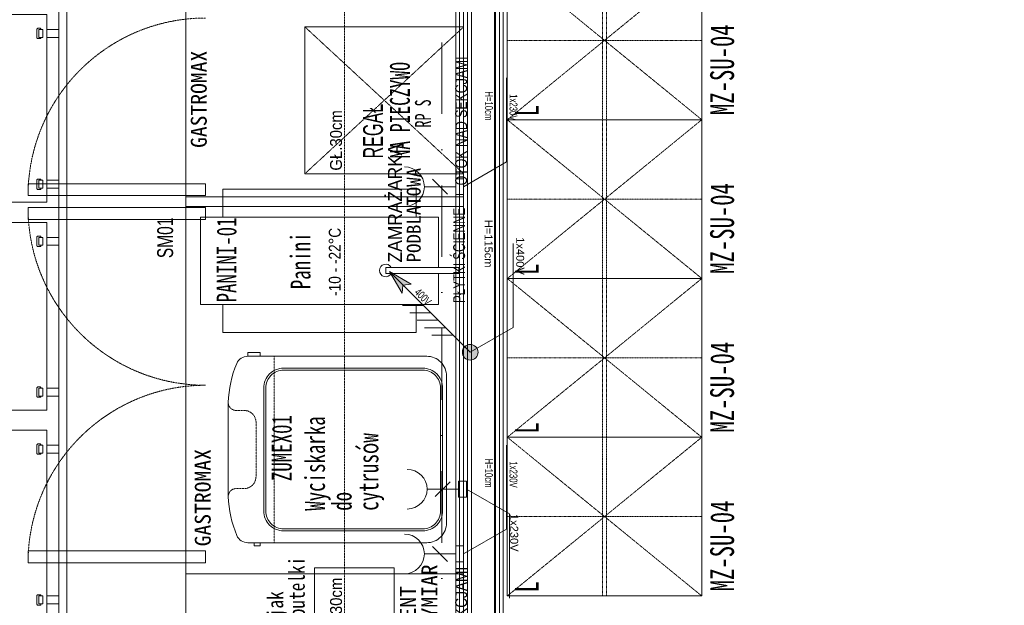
# Model space of a CAD drawing. Header units: centimetres. Extents: x -9388 to 91680, y -1419244 to 50347.
# Tile 30 of 183: x 10910 to 13391, y -704479 to -703004. Entities that reach past the tile are written whole.
import ezdxf
from ezdxf.enums import TextEntityAlignment as Align

# ---------------------------------------------------------------- set-up
doc = ezdxf.new("R2010")
doc.units = ezdxf.units.CM
for name, pattern in [('DASHED', [0.75, 0.5, -0.25]), ('DASHED2', [0.375, 0.25, -0.125]), ('HIDDEN2', [0.1875, 0.125, -0.0625]), ('Kropki i Kreski', [360, 180, -90, 0, -90])]:
    doc.linetypes.add(name, pattern=pattern)
for name, color, linetype in [('! Strefy Powierzchnie', 7, 'Continuous'), ('Osie', 7, 'Continuous'), ('Wnętrze - umeblowanie', 7, 'Continuous')]:
    doc.layers.add(name, color=color, linetype=linetype)
for name, color, linetype, lineweight in [('Kształty_Nr_pióra__101', 7, 'Continuous', 5), ('MEBLE PKN_Nr_pióra__101', 7, 'Continuous', 5), ('Osie_Nr_pióra__1', 7, 'Continuous', 13), ('Osie_Nr_pióra__4', 7, 'Continuous', 13), ('Q_podkład', 8, 'Continuous', 9), ('Strefy_Nr_pióra__1', 7, 'Continuous', 13), ('Strefy_Nr_pióra__150', 7, 'Continuous', 25), ('Wnętrze - umeblowanie_Nr_pióra__1', 7, 'Continuous', 13), ('Wnętrze - umeblowanie_Nr_pióra__101', 7, 'Continuous', 5), ('Wnętrze - umeblowanie_Nr_pióra__7', 7, 'Continuous', 13), ('Wnętrze - umeblowanie_Nr_pióra__94', 7, 'Continuous', 13), ('Ściany wewnętrzne_Nr_pióra__1', 7, 'Continuous', 13), ('Ściany wewnętrzne_Nr_pióra__41', 7, 'Continuous', 15)]:
    doc.layers.add(name, color=color, linetype=linetype, lineweight=lineweight)
doc.layers.add('Strefy_Nr_pióra__201', color=7, linetype='Continuous', lineweight=5, true_color=0x595959)
doc.layers.add('Wnętrze - umeblowanie_Nr_pióra__201', color=7, linetype='Continuous', lineweight=5, true_color=0x595959)
doc.styles.add('GENERATED_STYLE_2', font='arial.ttf')
doc.styles.add('GENERATED_STYLE_3', font='calibri.ttf')
doc.styles.add('GENERATED_STYLE_4', font='ARIALN.TTF')
doc.linetypes.add('Zygzak MAŁY', pattern='A,0,[1,PAB.01_RZUT PRZYZIEMIA1.Shx,S=0.873016,R=0,X=0,Y=-0.0275],-110,0', length=110)

# ---------------------------------------------------------------- blocks, each defined once
blk = doc.blocks.new('Standardowy znacznik siatki_6')
at = {"layer": 'Osie_Nr_pióra__4', "linetype": 'Kropki i Kreski'}
blk.add_line((1000, 0), (12138.2, 0), dxfattribs=at)
at = {"layer": 'Osie_Nr_pióra__1', "style": 'GENERATED_STYLE_3'}
for tag, p in [('AC_MarkerText_1_0', (-125, 4.9)), ('AC_MarkerText_1_1', (13263.2, 4.9))]:
    blk.add_attdef(tag, text='', height=100, rotation=270, dxfattribs=at).set_placement(p, align=Align.MIDDLE_CENTER)
blk = doc.blocks.new('Szafki 19')
at = {"layer": 'Wnętrze - umeblowanie_Nr_pióra__101', "color": 8, "linetype": 'Continuous'}
for p, q in [((400, 490), (0, 490)), ((0, 490), (0, 0)), ((400, 0), (400, 490)), ((800, 490), (400, 490)), ((400, 490), (400, 0)), ((800, 0), (800, 490)), ((1200, 490), (800, 490)), ((800, 490), (800, 0)), ((1200, 0), (1200, 490)), ((0, 0), (400, 0)), ((400, 0), (800, 0)), ((800, 0), (1200, 0))]:
    blk.add_line(p, q, dxfattribs=at)
blk = doc.blocks.new('PAB.01_RZUT PRZYZIEMIA')
at = {"layer": 'Strefy_Nr_pióra__1', "linetype": 'Continuous'}
for points in [[(41841.8, -703637.8), (41876.2, -703672.3), (41897, -703670.2)], [(41874.1, -703693), (41876.2, -703672.3), (41841.8, -703637.8)], [(41841.8, -703637.8), (41876.2, -703672.3), (41897, -703670.2)], [(41874.1, -703693), (41876.2, -703672.3), (41841.8, -703637.8)], [(42045.6, -703821.8, 1), (42045.6, -703861.4, 1)], [(42045.6, -703821.8, 1), (42045.6, -703861.4, 1)]]:
    blk.add_hatch(color=8, dxfattribs=at).paths.add_polyline_path(points)
at = {"layer": '! Strefy Powierzchnie', "color": 8, "linetype": 'Continuous', "lineweight": 0, "flags": 128}
for points in [[(35639, -701738.6), (35639, -707859.3), (41389, -707859.3), (41389, -708139.3), (42019, -708139.3), (42019, -701822.8), (41149, -701822.8), (41149, -701738.6)], [(42129, -701812.8), (42129, -704504.2), (45584, -704504.2), (45584, -701812.8)]]:
    blk.add_lwpolyline(points, close=True, dxfattribs=at)
at = {"layer": 'Kształty_Nr_pióra__101', "color": 8, "linetype": 'HIDDEN2'}
for p, q in [((42379.1, -702055.7), (42379.1, -703255.7)), ((42389.1, -702055.7), (42389.1, -703255.7)), ((42139.1, -703255.7), (42629.1, -702855.7)), ((42629.1, -703255.7), (42139.1, -702855.7)), ((42629.3, -703055.7), (42138.8, -703055.7)), ((42139.1, -703655.7), (42629.1, -703255.7)), ((42629.1, -703655.7), (42139.1, -703255.7)), ((42379.1, -703255.7), (42379.1, -704455.7)), ((42389.1, -703255.7), (42389.1, -704455.7)), ((42629.3, -703455.7), (42138.8, -703455.7)), ((42629.1, -704055.7), (42139.1, -703655.7)), ((42139.1, -704055.7), (42629.1, -703655.7)), ((42629.3, -703855.7), (42138.8, -703855.7)), ((42139.1, -704455.7), (42629.1, -704055.7)), ((42629.1, -704455.7), (42139.1, -704055.7)), ((42629.3, -704255.7), (42138.8, -704255.7))]:
    blk.add_line(p, q, dxfattribs=at)
at = {"layer": 'MEBLE PKN_Nr_pióra__101', "color": 8, "linetype": 'DASHED2'}
for p, q in [((42029, -703391.7), (41629, -703021.7)), ((42029, -703021.7), (41629, -703391.7)), ((42029, -703391.7), (41629, -703021.7)), ((42029, -703021.7), (41629, -703391.7))]:
    blk.add_line(p, q, dxfattribs=at)
at = {"layer": 'MEBLE PKN_Nr_pióra__101', "color": 8, "linetype": 'Continuous'}
for p, q in [((41329, -703491.9), (41329, -703355.9)), ((41329, -703491.9), (41329, -703355.9)), ((41950.8, -703405.6), (41988.3, -703443.1)), ((41950.8, -703405.6), (41988.3, -703443.1)), ((41329, -703423.9), (41328.5, -703423.9)), ((41329, -703423.9), (41328.5, -703423.9)), ((42009, -703424.4), (41930, -703424.4)), ((42009, -703424.4), (41930, -703424.4)), ((42045.6, -703841.6), (41841.8, -703637.8)), ((41841.8, -703637.8), (41897, -703670.2)), ((41841.8, -703637.8), (41874.1, -703693)), ((42045.6, -703841.6), (41841.8, -703637.8)), ((41841.8, -703637.8), (41897, -703670.2)), ((41841.8, -703637.8), (41874.1, -703693)), ((41874.1, -703693), (41876.2, -703672.3)), ((41874.1, -703693), (41876.2, -703672.3)), ((41897, -703670.2), (41876.2, -703672.3)), ((41897, -703670.2), (41876.2, -703672.3)), ((41874.7, -703723.8), (41927.8, -703723.8)), ((41874.7, -703723.8), (41927.8, -703723.8)), ((41893.4, -703742.4), (41946.4, -703742.4)), ((41893.4, -703742.4), (41946.4, -703742.4)), ((41912, -703761.1), (41965, -703761.1)), ((41912, -703761.1), (41965, -703761.1)), ((41930.6, -703779.7), (41983.7, -703779.7)), ((41930.6, -703779.7), (41983.7, -703779.7)), ((41949.3, -703798.3), (42002.3, -703798.3)), ((41949.3, -703798.3), (42002.3, -703798.3)), ((41329, -704074.8), (41328.5, -704074.8)), ((41329, -704074.8), (41328.5, -704074.8)), ((41957.6, -704205.3), (41995.1, -704167.8)), ((41957.6, -704205.3), (41995.1, -704167.8)), ((42015.9, -704186.6), (41936.9, -704186.6)), ((42015.9, -704186.6), (41936.9, -704186.6)), ((42009, -704349.7), (41930, -704349.7)), ((42009, -704349.7), (41930, -704349.7)), ((41950.8, -704331), (41988.3, -704368.5)), ((41950.8, -704331), (41988.3, -704368.5)), ((41329, -704399.7), (41328.5, -704399.7)), ((41329, -704399.7), (41328.5, -704399.7)), ((41379, -704399.7), (41530.6, -704399.7)), ((41379, -704399.7), (41530.6, -704399.7))]:
    blk.add_line(p, q, dxfattribs=at)
at = {"layer": 'MEBLE PKN_Nr_pióra__101', "color": 8, "linetype": 'DASHED'}
blk.add_line((41552, -703851.6), (41552, -704321.6), dxfattribs=at)
blk.add_line((41552, -703851.6), (41552, -704321.6), dxfattribs=at)
at = {"layer": 'MEBLE PKN_Nr_pióra__101', "color": 8, "linetype": 'DASHED', "flags": 128}
blk.add_lwpolyline([(42029, -701829.7), (42029, -705169.7), (41729, -705169.7), (41729, -701829.7)], close=True, dxfattribs=at)
blk.add_lwpolyline([(42029, -701829.7), (42029, -705169.7), (41729, -705169.7), (41729, -701829.7)], close=True, dxfattribs=at)
at = {"layer": 'MEBLE PKN_Nr_pióra__101', "color": 8, "linetype": 'Continuous', "flags": 128}
for points in [[(42029, -705169.7), (42029, -701829.7), (42009, -701829.7), (42009, -705169.7)], [(42029, -705169.7), (42029, -701829.7), (42009, -701829.7), (42009, -705169.7)], [(41029, -704610.8), (41029, -701849.2), (41009, -701849.2), (41009, -704610.8)], [(41029, -704610.8), (41029, -701849.2), (41009, -701849.2), (41009, -704610.8)], [(42029, -702524.4), (42029, -703474.4), (41329, -703474.4), (41329, -702524.4)], [(42029, -702524.4), (42029, -703474.4), (41329, -703474.4), (41329, -702524.4)], [(40979, -702990.4), (40979, -703463.3), (40298.8, -703463.3), (40298.8, -702990.4)], [(40979, -702990.4), (40979, -703463.3), (40298.8, -703463.3), (40298.8, -702990.4)], [(40979, -703048.2), (40979, -703028.2), (41009, -703028.2), (41009, -703048.2)], [(40979, -703048.2), (40979, -703028.2), (41009, -703028.2), (41009, -703048.2)], [(42029, -703021.7), (42029, -703391.7), (41629, -703391.7), (41629, -703021.7)], [(42029, -703021.7), (42029, -703391.7), (41629, -703391.7), (41629, -703021.7)], [(40979, -703428.2), (40979, -703408.2), (41009, -703408.2), (41009, -703428.2)], [(40979, -703428.2), (40979, -703408.2), (41009, -703408.2), (41009, -703428.2)], [(42009, -703404.4), (42029, -703404.4), (42029, -703444.4), (42009, -703444.4)], [(42009, -703404.4), (42029, -703404.4), (42029, -703444.4), (42009, -703444.4)], [(40931.5, -703416.9), (41379, -703416.9), (41379, -703446.9), (40931.5, -703446.9)], [(40931.5, -703416.9), (41379, -703416.9), (41379, -703446.9), (40931.5, -703446.9)], [(42029, -703449.7), (42029, -704399.7), (41329, -704399.7), (41329, -703449.7)], [(42029, -703449.7), (42029, -704399.7), (41329, -704399.7), (41329, -703449.7)], [(40931.5, -703507.2), (41379, -703507.2), (41379, -703477.2), (40931.5, -703477.2)], [(40931.5, -703507.2), (41379, -703507.2), (41379, -703477.2), (40931.5, -703477.2)], [(40979, -703514.2), (40979, -703987.1), (40298.8, -703987.1), (40298.8, -703514.2)], [(40979, -703572), (40979, -703552), (41009, -703552), (41009, -703572)], [(40979, -703572), (40979, -703552), (41009, -703552), (41009, -703572)], [(42016.5, -703627.6), (42016.5, -703643.3), (41832.6, -703643.3), (41832.6, -703627.6)], [(42016.5, -703627.6), (42016.5, -703643.3), (41832.6, -703643.3), (41832.6, -703627.6)], [(41485.2, -703851.6), (41485.2, -703842), (41516.2, -703842), (41516.2, -703851.6)], [(41485.2, -703851.6), (41485.2, -703842), (41516.2, -703842), (41516.2, -703851.6)], [(40979, -703952), (40979, -703932), (41009, -703932), (41009, -703952)], [(40979, -703952), (40979, -703932), (41009, -703932), (41009, -703952)], [(40979, -704037.9), (40979, -704510.8), (40298.8, -704510.8), (40298.8, -704037.9)], [(40979, -704037.9), (40979, -704510.8), (40298.8, -704510.8), (40298.8, -704037.9)], [(40979, -704095.7), (40979, -704075.7), (41009, -704075.7), (41009, -704095.7)], [(40979, -704095.7), (40979, -704075.7), (41009, -704075.7), (41009, -704095.7)], [(42015.9, -704206.6), (42035.9, -704206.6), (42035.9, -704166.6), (42015.9, -704166.6)], [(42015.9, -704206.6), (42035.9, -704206.6), (42035.9, -704166.6), (42015.9, -704166.6)], [(41501.5, -704321.6), (41501.5, -704329), (41516.2, -704329), (41516.2, -704321.6)], [(41501.5, -704321.6), (41501.5, -704329), (41516.2, -704329), (41516.2, -704321.6)], [(40931.5, -704342.2), (41379, -704342.2), (41379, -704372.2), (40931.5, -704372.2)], [(40931.5, -704342.2), (41379, -704342.2), (41379, -704372.2), (40931.5, -704372.2)], [(42009, -704329.7), (42029, -704329.7), (42029, -704369.7), (42009, -704369.7)], [(42009, -704329.7), (42029, -704329.7), (42029, -704369.7), (42009, -704369.7)], [(42029, -704399.7), (42029, -705169.7), (41329, -705169.7), (41329, -704399.7)], [(42029, -704399.7), (42029, -705169.7), (41329, -705169.7), (41329, -704399.7)], [(41653.6, -704384.6), (41653.6, -704574.6), (41853.6, -704574.6), (41853.6, -704384.6)], [(41653.6, -704384.6), (41653.6, -704574.6), (41853.6, -704574.6), (41853.6, -704384.6)], [(40979, -704475.7), (40979, -704455.7), (41009, -704455.7), (41009, -704475.7)], [(40979, -704475.7), (40979, -704455.7), (41009, -704455.7), (41009, -704475.7)]]:
    blk.add_lwpolyline(points, close=True, dxfattribs=at)
at = {"layer": 'MEBLE PKN_Nr_pióra__101', "color": 8, "linetype": 'DASHED', "flags": 128}
blk.add_lwpolyline([(42019, -705169.7), (42019, -701829.7)], dxfattribs=at)
blk.add_lwpolyline([(42019, -705169.7), (42019, -701829.7)], dxfattribs=at)
at = {"layer": 'MEBLE PKN_Nr_pióra__101', "color": 8, "linetype": 'Continuous', "flags": 128}
for points in [[(40964, -703048.2), (40964, -703049.2, -0.414214), (40962, -703051.2), (40956, -703051.2, -0.414214), (40954, -703049.2), (40954, -703027.2, -0.414214), (40956, -703025.2), (40962, -703025.2, -0.414214), (40964, -703027.2), (40964, -703028.2)], [(40964, -703048.2), (40964, -703049.2, -0.414214), (40962, -703051.2), (40956, -703051.2, -0.414214), (40954, -703049.2), (40954, -703027.2, -0.414214), (40956, -703025.2), (40962, -703025.2, -0.414214), (40964, -703027.2), (40964, -703028.2)], [(40964, -703408.2), (40964, -703407.2, 0.414214), (40962, -703405.2), (40956, -703405.2, 0.414214), (40954, -703407.2), (40954, -703429.2, 0.414214), (40956, -703431.2), (40962, -703431.2, 0.414214), (40964, -703429.2), (40964, -703428.2)], [(40964, -703408.2), (40964, -703407.2, 0.414214), (40962, -703405.2), (40956, -703405.2, 0.414214), (40954, -703407.2), (40954, -703429.2, 0.414214), (40956, -703431.2), (40962, -703431.2, 0.414214), (40964, -703429.2), (40964, -703428.2)], [(40964, -703572), (40964, -703573, -0.414214), (40962, -703575), (40956, -703575, -0.414214), (40954, -703573), (40954, -703551, -0.414214), (40956, -703549), (40962, -703549, -0.414214), (40964, -703551), (40964, -703552)], [(40964, -703572), (40964, -703573, -0.414214), (40962, -703575), (40956, -703575, -0.414214), (40954, -703573), (40954, -703551, -0.414214), (40956, -703549), (40962, -703549, -0.414214), (40964, -703551), (40964, -703552)], [(40964, -703932), (40964, -703931, 0.414214), (40962, -703929), (40956, -703929, 0.414214), (40954, -703931), (40954, -703953, 0.414214), (40956, -703955), (40962, -703955, 0.414214), (40964, -703953), (40964, -703952)], [(40964, -703932), (40964, -703931, 0.414214), (40962, -703929), (40956, -703929, 0.414214), (40954, -703931), (40954, -703953, 0.414214), (40956, -703955), (40962, -703955, 0.414214), (40964, -703953), (40964, -703952)], [(40964, -704095.7), (40964, -704096.7, -0.414214), (40962, -704098.7), (40956, -704098.7, -0.414214), (40954, -704096.7), (40954, -704074.7, -0.414214), (40956, -704072.7), (40962, -704072.7, -0.414214), (40964, -704074.7), (40964, -704075.7)], [(40964, -704095.7), (40964, -704096.7, -0.414214), (40962, -704098.7), (40956, -704098.7, -0.414214), (40954, -704096.7), (40954, -704074.7, -0.414214), (40956, -704072.7), (40962, -704072.7, -0.414214), (40964, -704074.7), (40964, -704075.7)], [(40964, -704455.7), (40964, -704454.7, 0.414214), (40962, -704452.7), (40956, -704452.7, 0.414214), (40954, -704454.7), (40954, -704476.7, 0.414214), (40956, -704478.7), (40962, -704478.7, 0.414214), (40964, -704476.7), (40964, -704475.7)], [(40964, -704455.7), (40964, -704454.7, 0.414214), (40962, -704452.7), (40956, -704452.7, 0.414214), (40954, -704454.7), (40954, -704476.7, 0.414214), (40956, -704478.7), (40962, -704478.7, 0.414214), (40964, -704476.7), (40964, -704475.7)]]:
    blk.add_lwpolyline(points, format="xyb", dxfattribs=at)
for points in [[(40969, -703028.2), (40959, -703028.2)], [(40959, -703028.2), (40959, -703048.2)], [(40969, -703028.2), (40959, -703028.2)], [(40959, -703028.2), (40959, -703048.2)], [(40969, -703028.2), (40969, -703048.2)], [(40969, -703028.2), (40969, -703048.2)], [(40969, -703048.2), (40959, -703048.2)], [(40969, -703048.2), (40959, -703048.2)], [(42029, -703424.4), (42137.3, -703361.9), (42137.3, -703150.2)], [(42029, -703424.4), (42137.3, -703361.9), (42137.3, -703150.2)], [(40959, -703428.2), (40959, -703408.2)], [(40969, -703408.2), (40959, -703408.2)], [(40969, -703408.2), (40959, -703408.2)], [(40959, -703428.2), (40959, -703408.2)], [(40969, -703428.2), (40969, -703408.2)], [(40969, -703428.2), (40969, -703408.2)], [(40969, -703428.2), (40959, -703428.2)], [(40969, -703428.2), (40959, -703428.2)], [(41422.1, -703501.1), (41422.1, -703430.6), (41909.1, -703430.6)], [(41422.1, -703501.1), (41422.1, -703430.6), (41909.1, -703430.6)], [(41909.1, -703430.6), (41909.1, -703501.1)], [(41909.1, -703430.6), (41909.1, -703501.1)], [(41965.6, -703501.1), (41365.6, -703501.1), (41365.6, -703721.1), (41965.6, -703721.1), (41965.6, -703643.3)], [(41965.6, -703501.1), (41365.6, -703501.1), (41365.6, -703721.1), (41965.6, -703721.1), (41965.6, -703643.3)], [(41965.6, -703627.6), (41965.6, -703501.1)], [(41965.6, -703627.6), (41965.6, -703501.1)], [(40969, -703552), (40959, -703552)], [(40959, -703552), (40959, -703572)], [(40969, -703552), (40959, -703552)], [(40959, -703552), (40959, -703572)], [(40969, -703552), (40969, -703572)], [(40969, -703552), (40969, -703572)], [(40969, -703572), (40959, -703572)], [(40969, -703572), (40959, -703572)], [(42045.6, -703841.6), (42153.9, -703779.1), (42153.9, -703567.4)], [(42045.6, -703841.6), (42153.9, -703779.1), (42153.9, -703567.4)], [(41909.1, -703721.1), (41909.1, -703791.6), (41422.1, -703791.6), (41422.1, -703721.1)], [(41909.1, -703721.1), (41909.1, -703791.6), (41422.1, -703791.6), (41422.1, -703721.1)], [(40959, -703952), (40959, -703932)], [(40969, -703932), (40959, -703932)], [(40969, -703932), (40959, -703932)], [(40959, -703952), (40959, -703932)], [(40969, -703952), (40959, -703952)], [(40969, -703952), (40959, -703952)], [(40969, -703952), (40969, -703932)], [(40969, -703952), (40969, -703932)], [(40969, -704075.7), (40959, -704075.7)], [(40959, -704075.7), (40959, -704095.7)], [(40969, -704075.7), (40959, -704075.7)], [(40959, -704075.7), (40959, -704095.7)], [(40969, -704075.7), (40969, -704095.7)], [(40969, -704075.7), (40969, -704095.7)], [(42029, -704349.7), (42137.3, -704287.2), (42137.3, -704075.5)], [(42029, -704349.7), (42137.3, -704287.2), (42137.3, -704075.5)], [(40969, -704095.7), (40959, -704095.7)], [(40969, -704095.7), (40959, -704095.7)], [(42035.9, -704186.6), (42144.2, -704249.1), (42144.2, -704460.8)], [(42035.9, -704186.6), (42144.2, -704249.1), (42144.2, -704460.8)], [(40969, -704455.7), (40959, -704455.7)], [(40959, -704475.7), (40959, -704455.7)], [(40969, -704455.7), (40959, -704455.7)], [(40959, -704475.7), (40959, -704455.7)], [(40969, -704475.7), (40959, -704475.7)], [(40969, -704475.7), (40959, -704475.7)], [(40969, -704475.7), (40969, -704455.7)], [(40969, -704475.7), (40969, -704455.7)]]:
    blk.add_lwpolyline(points, dxfattribs=at)
for points in [[(41985.9, -704271.6), (41985.9, -703901.6, 0.414214), (41935.9, -703851.6), (41485.2, -703851.6, 0.301275), (41457.5, -703869.9, 0.091963), (41435.9, -703968.2), (41435.9, -704205, 0.090984), (41457.6, -704303.2, 0.301719), (41485.2, -704321.6), (41935.9, -704321.6, 0.414214)], [(41985.9, -704271.6), (41985.9, -703901.6, 0.414214), (41935.9, -703851.6), (41485.2, -703851.6, 0.301275), (41457.5, -703869.9, 0.091963), (41435.9, -703968.2), (41435.9, -704205, 0.090984), (41457.6, -704303.2, 0.301719), (41485.2, -704321.6), (41935.9, -704321.6, 0.414214)], [(41525.4, -703931.6), (41525.4, -704241.6, 0.414214), (41575.4, -704291.6), (41925.9, -704291.6, 0.414214), (41975.9, -704241.6), (41975.9, -703931.6, 0.414214), (41925.9, -703881.6), (41575.4, -703881.6, 0.414214)], [(41525.4, -703931.6), (41525.4, -704241.6, 0.414214), (41575.4, -704291.6), (41925.9, -704291.6, 0.414214), (41975.9, -704241.6), (41975.9, -703931.6, 0.414214), (41925.9, -703881.6), (41575.4, -703881.6, 0.414214)], [(41530.4, -703931.6), (41530.4, -704241.6, 0.414214), (41575.4, -704286.6), (41925.9, -704286.6, 0.414214), (41970.9, -704241.6), (41970.9, -703931.6, 0.414214), (41925.9, -703886.6), (41575.4, -703886.6, 0.414214)], [(41530.4, -703931.6), (41530.4, -704241.6, 0.414214), (41575.4, -704286.6), (41925.9, -704286.6, 0.414214), (41970.9, -704241.6), (41970.9, -703931.6, 0.414214), (41925.9, -703886.6), (41575.4, -703886.6, 0.414214)]]:
    blk.add_lwpolyline(points, format="xyb", close=True, dxfattribs=at)
at = {"layer": 'MEBLE PKN_Nr_pióra__101', "color": 8, "linetype": 'DASHED', "flags": 128}
blk.add_lwpolyline([(41435.9, -703968.2, 0.414214), (41455.9, -703988.2), (41475.9, -703988.2, -0.414214), (41505.9, -704018.2), (41505.9, -704155, -0.414214), (41475.9, -704185), (41455.9, -704185, 0.414214), (41435.9, -704205)], format="xyb", dxfattribs=at)
blk.add_lwpolyline([(41435.9, -703968.2, 0.414214), (41455.9, -703988.2), (41475.9, -703988.2, -0.414214), (41505.9, -704018.2), (41505.9, -704155, -0.414214), (41475.9, -704185), (41455.9, -704185, 0.414214), (41435.9, -704205)], format="xyb", dxfattribs=at)
at = {"layer": 'MEBLE PKN_Nr_pióra__101', "color": 8, "linetype": 'Continuous'}
blk.add_circle((42045.6, -703841.6), 19.8, dxfattribs=at)
blk.add_circle((42045.6, -703841.6), 19.8, dxfattribs=at)
at = {"layer": 'MEBLE PKN_Nr_pióra__101', "color": 8, "linetype": 'DASHED'}
for centre, start, end in [((41379, -703446.9), 90, 180), ((41379, -703446.9), 90, 180), ((41379, -703477.2), 180, 270), ((41379, -703477.2), 180, 270), ((41379, -704372.2), 90, 180), ((41379, -704372.2), 90, 180)]:
    blk.add_arc(centre, 447.5, start, end, dxfattribs=at)
at = {"layer": 'MEBLE PKN_Nr_pióra__101', "color": 8, "linetype": 'Continuous'}
for centre, radius, start, end in [((41880, -703424.4), 50, 270, 90), ((41880, -703424.4), 50, 270, 90), ((41832.6, -703635.4), 15.9, 29.4619, 330.5381), ((41832.6, -703635.4), 15.9, 29.4619, 330.5381), ((41886.9, -704186.6), 50, 270, 90), ((41886.9, -704186.6), 50, 270, 90), ((41880, -704349.7), 50, 270, 90), ((41880, -704349.7), 50, 270, 90)]:
    blk.add_arc(centre, radius, start, end, dxfattribs=at)
at = {"layer": 'Wnętrze - umeblowanie_Nr_pióra__1', "color": 8, "linetype": 'Zygzak MAŁY'}
blk.add_line((42106.5, -701734), (42106.5, -706332.3), dxfattribs=at)
at = {"layer": 'Ściany wewnętrzne_Nr_pióra__1', "color": 8, "linetype": 'Continuous'}
for p, q in [((42039, -701812.8), (42039, -706332.3)), ((42119, -704514.2), (42119, -701812.8))]:
    blk.add_line(p, q, dxfattribs=at)
at = {"layer": 'Ściany wewnętrzne_Nr_pióra__1', "color": 8, "linetype": 'Continuous', "flags": 128}
for points in [[(42029, -701812.8), (42029, -706332.3)], [(42129, -704504.2), (42129, -701812.8)]]:
    blk.add_lwpolyline(points, dxfattribs=at)
at = {"layer": 'Ściany wewnętrzne_Nr_pióra__41', "color": 8, "linetype": 'Continuous'}
for p, q in [((42049, -701812.8), (42049, -704524.2)), ((42109, -704524.2), (42109, -701812.8))]:
    blk.add_line(p, q, dxfattribs=at)
at = {"layer": 'Osie', "color": 8, "linetype": 'Continuous', "zscale": 1000, "rotation": 89.99999713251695}
blk.add_blockref('Standardowy znacznik siatki_6', (41974, -712523.4), dxfattribs=at)
at = {"layer": 'Wnętrze - umeblowanie', "color": 8, "linetype": 'Continuous', "lineweight": 5, "xscale": -1, "zscale": 1000, "rotation": 89.99999713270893}
for p in [(42629.1, -702055.7), (42629.1, -703255.7)]:
    blk.add_blockref('Szafki 19', p, dxfattribs=at)
at = {"layer": 'Strefy_Nr_pióra__1', "color": 8, "linetype": 'Continuous', "char_height": 20, "attachment_point": 7, "style": 'GENERATED_STYLE_3'}
for s, insert, rotation in [('\\A1;{\\W0.700000x;\\fArial|b0|i0|c238|p38;H=10cm}', (42082.4, -703184.1), 270), ('\\A1;{\\W0.700000x;\\fArial|b0|i0|c238|p38;H=10cm}', (42082.4, -703184.1), 270), ('\\A1;{\\W0.700000x;\\fArial|b0|i0|c238|p38;1x230V}', (42144.3, -703191.3), 270), ('\\A1;{\\W0.700000x;\\fArial|b0|i0|c238|p38;1x230V}', (42144.3, -703191.3), 270), ('\\A1;{\\fArial|b0|i0|c238|p38;H=115cm}', (42081.6, -703507.8), 270), ('\\A1;{\\fArial|b0|i0|c238|p38;1x400V}', (42161.3, -703551.7), 270), ('\\A1;{\\W0.700000x;\\fArial|b0|i0|c238|p38;400V}', (41903.4, -703692.9), 315), ('\\A1;{\\W0.700000x;\\fArial|b0|i0|c238|p38;400V}', (41903.4, -703692.9), 315), ('\\A1;{\\W0.700000x;\\fArial|b0|i0|c238|p38;H=10cm}', (42082.4, -704109.4), 270), ('\\A1;{\\W0.700000x;\\fArial|b0|i0|c238|p38;1x230V}', (42144.3, -704116.6), 270), ('\\A1;{\\fArial|b0|i0|c238|p38;1x230V}', (42146.2, -704249.1), 270)]:
    blk.add_mtext(s, dxfattribs=dict(at, insert=insert, rotation=rotation))
at = {"layer": 'Strefy_Nr_pióra__150', "color": 8, "linetype": 'Continuous', "char_height": 60, "attachment_point": 7, "rotation": 90, "style": 'GENERATED_STYLE_2'}
for insert in [(42218.1, -703246.9), (42218.1, -703646.9), (42218.1, -704046.9), (42218.1, -704446.9)]:
    blk.add_mtext('\\A1;{\\W0.700000x;\\fMS Gothic|b0|i0|c238|p49;L}', dxfattribs=dict(at, insert=insert))
at = {"layer": 'Strefy_Nr_pióra__201', "color": 8, "linetype": 'Continuous', "insert": (42038.3, -704743.2), "char_height": 30, "attachment_point": 7, "rotation": 90, "style": 'GENERATED_STYLE_4'}
blk.add_mtext('\\A1;{\\fArial Narrow|b0|i0|c238|p34;OTOK NAD SEKCJAMI}', dxfattribs=at)
at = {"layer": 'Wnętrze - umeblowanie_Nr_pióra__1', "color": 8, "linetype": 'Continuous', "attachment_point": 7, "rotation": 90, "style": 'GENERATED_STYLE_2'}
for s, insert, char_height, line_spacing_factor in [('\\A1;{\\fMS Gothic|b0|i0|c238|p49;ZAMRAŻARKA\\P\\fMS Gothic|b0|i0|c238|p49;PODBLATOWA}', (41921.4, -703615.2), 35, 0.813649), ('\\A1;{\\W0.700000x;\\fMS Gothic|b0|i0|c238|p49;Wyciskarka \\P\\fMS Gothic|b0|i0|c238|p49;do \\P\\fMS Gothic|b0|i0|c238|p49;cytrusów}', (41828.7, -704241), 50, 0.807489), ('\\A1;{\\fMS Gothic|b0|i0|c238|p49;ELEMENT \\P\\fMS Gothic|b0|i0|c238|p49;NA WYMIAR}', (41962.8, -704621.2), 40, 0.812698), ('\\A1;{\\W0.800000x;\\fMS Gothic|b0|i0|c238|p49;stojak \\P\\fMS Gothic|b0|i0|c238|p49;na butelki}', (41629.3, -704574.6), 40, 0.812698)]:
    blk.add_mtext(s, dxfattribs=dict(at, insert=insert, char_height=char_height, line_spacing_factor=line_spacing_factor))
at = {"layer": 'Wnętrze - umeblowanie_Nr_pióra__1', "color": 8, "linetype": 'Continuous', "attachment_point": 7, "rotation": 90}
for s, insert, char_height, style in [('\\A1;{\\W0.700000x;\\fMS Gothic|b0|i0|c238|p49;PANINI-01}', (41457.4, -703716.1), 50, 'GENERATED_STYLE_2'), ('\\A1;{\\fArial Narrow|b0|i0|c238|p34;-10 - -22°C}', (41719.8, -703699.5), 30, 'GENERATED_STYLE_4'), ('\\A1;{\\W0.700000x;\\fArial|b0|i0|c238|p38;SM01}', (41297.5, -703604.4), 40, 'GENERATED_STYLE_3'), ('\\A1;{\\W0.700000x;\\fMS Gothic|b0|i0|c238|p49;Panini}', (41643.9, -703682.8), 50, 'GENERATED_STYLE_2'), ('\\A1;{\\W0.700000x;\\fMS Gothic|b0|i0|c238|p49;ZUMEX01}', (41596.5, -704166.4), 50, 'GENERATED_STYLE_2')]:
    blk.add_mtext(s, dxfattribs=dict(at, insert=insert, char_height=char_height, style=style))
at = {"layer": 'Wnętrze - umeblowanie_Nr_pióra__201', "color": 8, "linetype": 'Continuous', "char_height": 30, "attachment_point": 9, "rotation": 90}
for s, insert, style in [('\\A1;{\\W0.900000x;\\fArial Narrow|b0|i0|c238|p34;OTOK NAD SEKCJAMI}', (42038.3, -703096.1), 'GENERATED_STYLE_4'), ('\\A1;{\\fMS Gothic|b0|i0|c238|p49;GŁ.30cm}', (41722.9, -703231.6), 'GENERATED_STYLE_2'), ('\\A1;{\\fMS Gothic|b0|i0|c238|p49;GŁ.30cm}', (41722.9, -704409.6), 'GENERATED_STYLE_2')]:
    blk.add_mtext(s, dxfattribs=dict(at, insert=insert, style=style))
at = {"layer": 'Wnętrze - umeblowanie_Nr_pióra__7', "color": 8, "linetype": 'Continuous', "rotation": 90}
for s, insert, char_height, attachment_point, style in [('\\A1;{\\W0.700000x;\\fMS Gothic|b0|i0|c238|p49;MZ-SU-04}', (42650.3, -703243.9), 60, 1, 'GENERATED_STYLE_2'), ('\\A1;{\\W0.650000x;\\fMS Gothic|b0|i0|c238|p49;RP S}', (41947.1, -703204.5), 40, 9, 'GENERATED_STYLE_2'), ('\\A1;{\\W0.700000x;\\fMS Gothic|b0|i0|c238|p49;MZ-SU-04}', (42650.3, -703643.9), 60, 1, 'GENERATED_STYLE_2'), ('\\A1;{\\W0.700000x;\\fArial|b0|i0|c238|p38;PŁYTKI ŚCIENNE}', (42033.1, -703717.5), 30, 7, 'GENERATED_STYLE_3'), ('\\A1;{\\W0.700000x;\\fMS Gothic|b0|i0|c238|p49;MZ-SU-04}', (42650.3, -704043.9), 60, 1, 'GENERATED_STYLE_2'), ('\\A1;{\\W0.700000x;\\fMS Gothic|b0|i0|c238|p49;MZ-SU-04}', (42650.3, -704443.9), 60, 1, 'GENERATED_STYLE_2')]:
    blk.add_mtext(s, dxfattribs=dict(at, insert=insert, char_height=char_height, attachment_point=attachment_point, style=style))
at = {"layer": 'Wnętrze - umeblowanie_Nr_pióra__7', "color": 8, "linetype": 'Continuous', "insert": (41894.3, -703353.3), "char_height": 50, "attachment_point": 7, "rotation": 90, "line_spacing_factor": 0.812698, "style": 'GENERATED_STYLE_2'}
blk.add_mtext('\\A1;{\\W0.650000x;\\fMS Gothic|b0|i0|c238|p49;REGAŁ \\P\\fMS Gothic|b0|i0|c238|p49;NA PIECZYWO}', dxfattribs=at)
at = {"layer": 'Wnętrze - umeblowanie_Nr_pióra__94', "color": 8, "linetype": 'Continuous', "char_height": 40, "attachment_point": 7, "rotation": 90, "style": 'GENERATED_STYLE_2'}
for insert in [(41382.3, -703326.7), (41392.3, -704330.6)]:
    blk.add_mtext('\\A1;{\\fMS Gothic|b0|i0|c238|p49;GASTROMAX}', dxfattribs=dict(at, insert=insert))

msp = doc.modelspace()

# ---------------------------------------------------------------- block references
at = {"layer": 'Q_podkład'}
msp.add_blockref('PAB.01_RZUT PRZYZIEMIA', (-30000, 0), dxfattribs=at)

doc.saveas('drawing.dxf')
